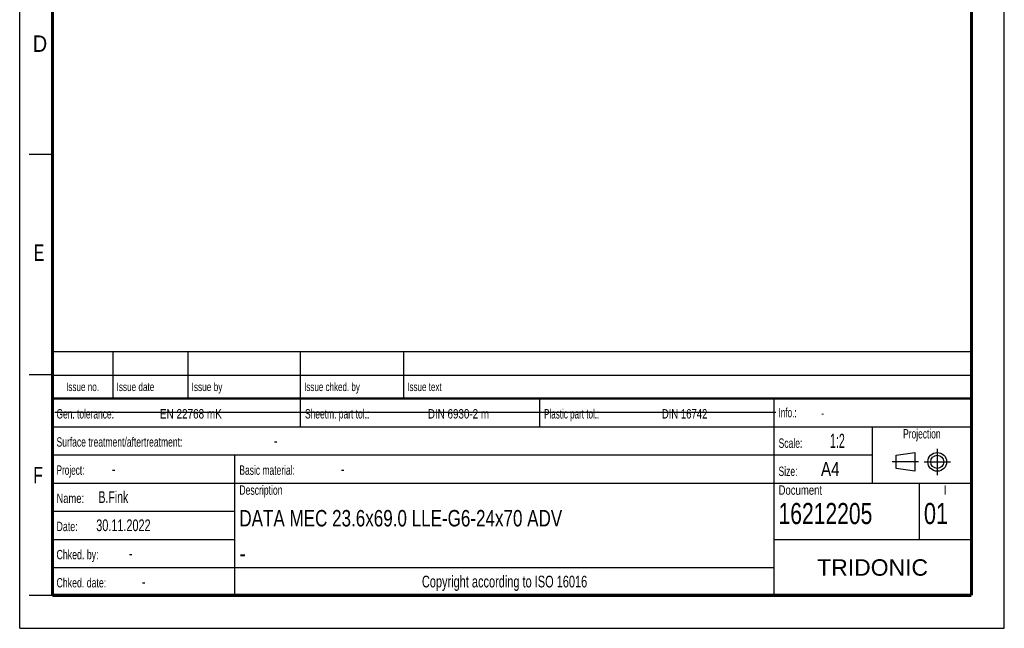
# Model space of a CAD drawing. Header units: millimetres. Extents: x 0 to 210, y 0 to 297.
# Tile 1 of 41: x 0 to 210, y 0 to 130. Entities that reach past the tile are written whole.
import ezdxf
from ezdxf.enums import TextEntityAlignment as Align

# ---------------------------------------------------------------- set-up
doc = ezdxf.new("R2010")
doc.units = ezdxf.units.MM
doc.header["$LTSCALE"] = 19.36
doc.linetypes.add('CENTER', pattern=[0.6, 0.375, -0.075, 0.075, -0.075])
doc.layers.get('0').update_dxf_attribs({"linetype": 'CONTINUOUS'})
doc.layers.add('DEFAULT_1', color=7, linetype='CENTER')
doc.layers.add('Z_NOTICE', color=7, linetype='CONTINUOUS')
doc.styles.get("Standard").update_dxf_attribs({"font": 'txt', "width": 0.7})
doc.styles.add('TEXTSTYLE_2', font='txt', dxfattribs={"width": 0.75})
doc.styles.add('TEXTSTYLE_5', font='arial.ttf')

# ---------------------------------------------------------------- blocks, each defined once
blk = doc.blocks.new('PROJEKTIONSMETHODE_BL0', base_point=(192.31, 35.47))
at = {"color": 2, "linetype": 'CONTINUOUS'}
for p, q in [((186.91, 36.87), (190.91, 37.47)), ((186.91, 34.07), (186.91, 36.87)), ((190.91, 37.47), (190.91, 33.47)), ((190.91, 33.47), (186.91, 34.07))]:
    blk.add_line(p, q, dxfattribs=at)
for radius in [2, 1.4]:
    blk.add_circle((195.71, 35.47), radius, dxfattribs=at)
at = {"layer": 'DEFAULT_1', "color": 2, "linetype": 'CENTER'}
for p, q in [((195.71, 38.27), (195.71, 32.67)), ((191.71, 35.47), (186.11, 35.47)), ((192.91, 35.47), (198.5, 35.47))]:
    blk.add_line(p, q, dxfattribs=at)

msp = doc.modelspace()

# ---------------------------------------------------------------- linework, layer by layer
at = {"color": 2, "linetype": 'CONTINUOUS'}
for p, q in [((0, 0), (0, 297)), ((210, 0), (210, 297)), ((7, 101), (2, 101)), ((6.9136, 48.9602), (6.9136, 58.9602)), ((6.9136, 58.9602), (202.9136, 58.9602)), ((19.9136, 48.9602), (19.9136, 58.9602)), ((35.9136, 48.9602), (35.9136, 58.9602)), ((59.9136, 48.9602), (59.9136, 58.9602)), ((81.9136, 48.9602), (81.9136, 58.9602)), ((202.9136, 48.9602), (202.9136, 58.9602)), ((7, 54), (2, 54)), ((6.9136, 53.9602), (202.9136, 53.9602)), ((6.9135, 6.9601), (6.9135, 48.9601)), ((6.9135, 48.9601), (202.9135, 48.9601)), ((6.9136, 48.9602), (202.9136, 48.9602)), ((59.9135, 42.9601), (59.9135, 48.9601)), ((110.9135, 42.9601), (110.9135, 48.9601)), ((160.9135, 6.9601), (160.9135, 48.9601)), ((202.9135, 6.9601), (202.9135, 48.9601)), ((6.9135, 42.9601), (202.9135, 42.9601)), ((181.9135, 30.9601), (181.9135, 42.9601)), ((6.9135, 36.9601), (181.9135, 36.9601)), ((45.9135, 6.9601), (45.9135, 36.9601)), ((6.9135, 30.9601), (202.9135, 30.9601)), ((191.9135, 18.9601), (191.9135, 30.9601)), ((6.9135, 24.9601), (45.9135, 24.9601)), ((6.9135, 18.9601), (45.9135, 18.9601)), ((160.9135, 18.9601), (202.9135, 18.9601)), ((6.9135, 12.9601), (160.9135, 12.9601)), ((7, 7), (2, 7)), ((6.9135, 6.9601), (202.9135, 6.9601)), ((0, 0), (210, 0))]:
    msp.add_line(p, q, dxfattribs=at)
at = {"color": 7, "linetype": 'CONTINUOUS'}
msp.add_line((7.4681, 46.0424), (161.2681, 46.0424), dxfattribs=at)
for points, const_width in [([(7, 7), (7, 290)], 0.7), ([(203, 7), (203, 290)], 0.7), ([(7, 49), (203, 49)], 0.5), ([(7, 7), (203, 7)], 0.7)]:
    msp.add_lwpolyline(points, dxfattribs=dict(at, const_width=const_width))

# ---------------------------------------------------------------- block references
at = {"color": 2, "linetype": 'CONTINUOUS'}
msp.add_blockref('PROJEKTIONSMETHODE_BL0', (192.3051, 35.4697), dxfattribs=at)

# ---------------------------------------------------------------- texts
at = {"color": 5, "linetype": 'CONTINUOUS', "style": 'TEXTSTYLE_2'}
for s, width, p in [('D', 0.904762, (2.8073, 122.8572)), ('E', 0.714286, (3.0025, 78.3025)), ('F', 0.714286, (2.9222, 30.897))]:
    msp.add_text(s, height=3.5, dxfattribs=dict(at, width=width)).set_placement(p)
at = {"layer": 'Z_NOTICE', "color": 5, "linetype": 'CONTINUOUS', "style": 'TEXTSTYLE_2'}
for s, height, width, p in [('Issue date ', 1.8, 0.725108, (20.6636, 50.5602)), ('Issue by ', 1.8, 0.732804, (36.6636, 50.5602)), ('Issue chked. by', 1.8, 0.711111, (60.6636, 50.5602)), ('Issue text ', 1.8, 0.712121, (82.6636, 50.5602)), ('Gen. tolerance:', 2, 0.669841, (7.851, 44.7101)), ('EN 22768 mK', 2, 0.792208, (29.9106, 44.7101)), ('Sheetm. part tol.:', 2, 0.67328, (60.851, 44.7101)), ('DIN 6930-2 m', 2, 0.78373, (87.0534, 44.7101)), ('Plastic part tol.:', 2, 0.642857, (111.851, 44.7101)), ('DIN 16742', 2, 0.759259, (136.9582, 44.7101)), ('Info.: ', 2, 0.64966, (161.851, 44.9601)), ('Surface treatment/aftertreatment: ', 2, 0.681373, (7.851, 38.7101)), ('Scale:  ', 2, 0.684524, (161.851, 38.4601)), ('1:2', 3, 0.571429, (172.8034, 38.4601)), ('-', 2.5, 0.714286, (54.1844, 38.7101)), ('Project: ', 2, 0.656085, (7.851, 32.7101)), ('-', 2.5, 0.714286, (19.6606, 32.7101)), ('Basic material: ', 2, 0.675595, (46.851, 32.7101)), ('-', 2.5, 0.714286, (68.4701, 32.7101)), ('Size: ', 2, 0.678571, (161.851, 32.4601)), (' A4', 3, 0.809524, (169.9939, 32.4601)), ('B.Fink', 2.5, 0.670635, (16.8034, 26.7101)), ('Description', 2, 0.688312, (46.851, 28.4601)), ('Document', 2, 0.761905, (161.851, 28.4601)), ('Name: ', 2, 0.746032, (7.851, 26.7101)), ('16212205', 4.5, 0.747024, (161.851, 22.2101)), ('01', 4.5, 0.77381, (192.851, 22.2101)), ('30.11.2022', 2.5, 0.692857, (16.3272, 20.7101)), ('Date: ', 2, 0.706349, (7.851, 20.7101)), ('Chked. by: ', 2, 0.701299, (7.851, 14.7101)), ('-', 2.5, 0.714286, (23.2796, 14.7101)), ('Chked. date: ', 2, 0.699634, (7.851, 8.7101)), ('-', 2.5, 0.714286, (26.0415, 8.7101))]:
    msp.add_text(s, height=height, dxfattribs=dict(at, width=width)).set_placement(p)
for s, height, width, p in [('Issue no.', 1.8, 0.719577, (13.4136, 50.5602)), ('Projection', 2, 0.671429, (192.4135, 40.4601)), ('I', 2, 0.833333, (197.4135, 28.4601)), ('Copyright according to ISO 16016', 2.5, 0.700149, (103.4135, 8.7101))]:
    msp.add_text(s, height=height, dxfattribs=dict(at, width=width)).set_placement(p, align=Align.CENTER)
at = {"layer": 'Z_NOTICE', "color": 5, "linetype": 'CONTINUOUS', "width": 0.714286}
msp.add_text('-', height=1.8, dxfattribs=at).set_placement((170.9463, 44.9601))
at = {"layer": 'Z_NOTICE', "color": 7, "linetype": 'CONTINUOUS', "style": 'TEXTSTYLE_2'}
for s, width, p in [('DATA MEC 23.6x69.0 LLE-G6-24x70 ADV', 0.77619, (46.851, 21.7101)), ('-', 0.904762, (46.851, 14.2101))]:
    msp.add_text(s, height=3.5, dxfattribs=dict(at, width=width)).set_placement(p)
at = {"layer": 'Z_NOTICE', "color": 5, "linetype": 'CONTINUOUS', "style": 'TEXTSTYLE_5'}
msp.add_text('TRIDONIC', height=3.5, dxfattribs=at).set_placement((181.9135, 11.2101), align=Align.CENTER)

doc.saveas('drawing.dxf')
